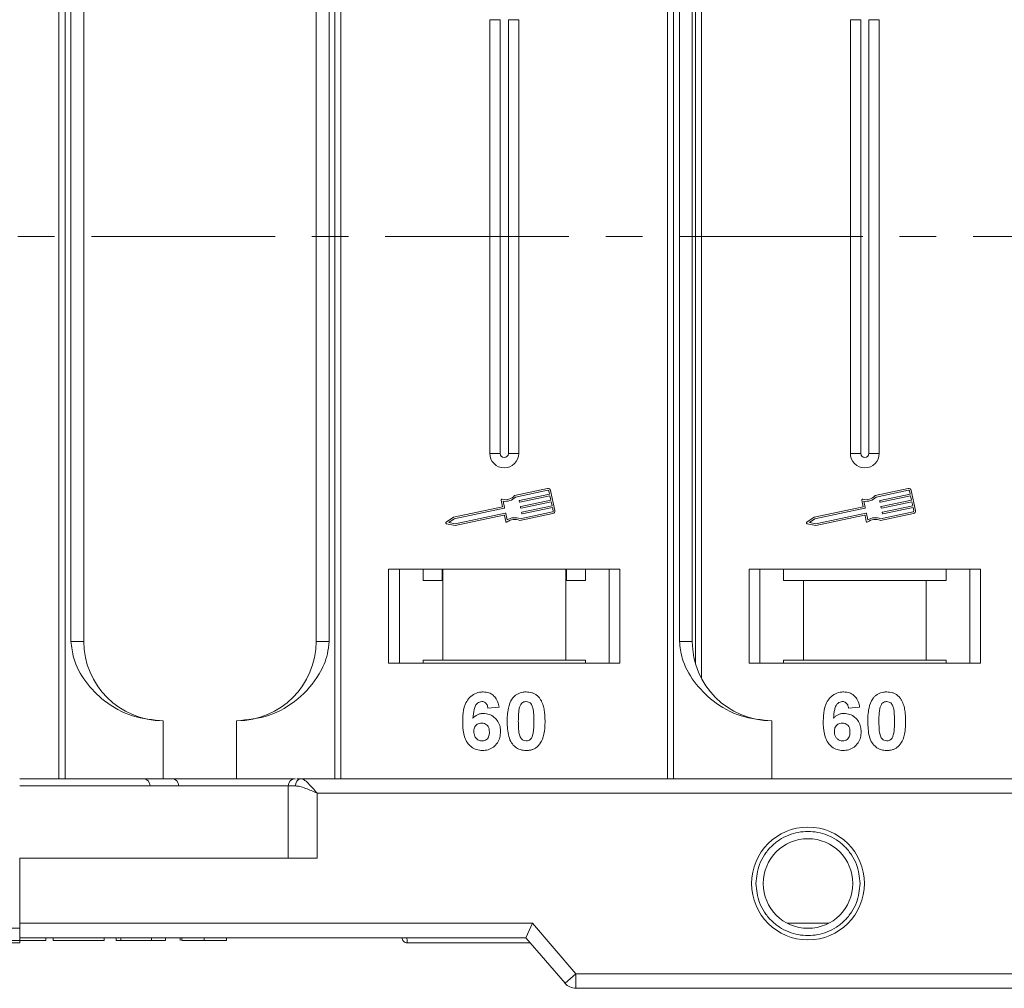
# Model space of a CAD drawing. Header units: millimetres. Extents: x 2098 to 3561, y 550 to 1583.
# Tile 21 of 84: x 2872 to 2940, y 795 to 862. Entities that reach past the tile are written whole.
import ezdxf

# ---------------------------------------------------------------- set-up
doc = ezdxf.new("R2010")
doc.units = ezdxf.units.MM
doc.linetypes.add('CENTERX2', pattern=[20.32, 12.7, -2.54, 2.54, -2.54])

msp = doc.modelspace()

# ---------------------------------------------------------------- linework, layer by layer
at = {"color": 7, "linetype": 'Continuous', "lineweight": 15}
for p, q in [((2874.493, 884.35), (2874.493, 846.85)), ((2874.913, 846.85), (2874.913, 884.35)), ((2893.569, 884.35), (2893.569, 846.85)), ((2893.988, 846.85), (2893.988, 884.35)), ((2916.564, 884.35), (2916.564, 846.85)), ((2916.983, 846.85), (2916.983, 884.35)), ((2918.917, 846.85), (2918.917, 877.428)), ((2918.498, 876.398), (2918.498, 846.85)), ((2875.32, 874.85), (2875.32, 846.85)), ((2876.205, 846.85), (2876.205, 874.85)), ((2892.276, 874.85), (2892.276, 846.85)), ((2893.161, 846.85), (2893.161, 874.85)), ((2917.391, 874.85), (2917.391, 846.85)), ((2918.276, 846.85), (2918.276, 874.85)), ((2904.276, 861.85), (2904.276, 846.85)), ((2904.276, 861.85), (2904.991, 861.85)), ((2904.991, 861.85), (2904.991, 846.85)), ((2905.561, 846.85), (2905.561, 861.85)), ((2906.276, 861.85), (2905.561, 861.85)), ((2906.276, 846.85), (2906.276, 861.85)), ((2929.205, 861.85), (2929.205, 846.85)), ((2929.205, 861.85), (2929.92, 861.85)), ((2929.92, 861.85), (2929.92, 846.85)), ((2930.49, 846.85), (2930.49, 861.85)), ((2931.205, 861.85), (2930.49, 861.85)), ((2931.205, 846.85), (2931.205, 861.85)), ((2874.493, 846.85), (2874.493, 809.35)), ((2874.913, 809.35), (2874.913, 846.85)), ((2875.32, 846.85), (2875.32, 818.85)), ((2876.205, 818.85), (2876.205, 846.85)), ((2892.276, 846.85), (2892.276, 818.85)), ((2893.161, 818.85), (2893.161, 846.85)), ((2893.569, 846.85), (2893.569, 809.35)), ((2893.988, 809.35), (2893.988, 846.85)), ((2904.276, 846.85), (2904.276, 831.85)), ((2904.991, 846.85), (2904.991, 831.85)), ((2905.561, 831.85), (2905.561, 846.85)), ((2906.276, 831.85), (2906.276, 846.85)), ((2916.564, 846.85), (2916.564, 809.35)), ((2916.983, 809.35), (2916.983, 846.85)), ((2917.391, 846.85), (2917.391, 818.85)), ((2918.276, 818.85), (2918.276, 846.85)), ((2918.498, 846.85), (2918.498, 817.302)), ((2918.917, 816.273), (2918.917, 846.85)), ((2929.205, 846.85), (2929.205, 831.85)), ((2929.92, 846.85), (2929.92, 831.85)), ((2930.49, 831.85), (2930.49, 846.85)), ((2931.205, 831.85), (2931.205, 846.85)), ((2904.991, 831.85), (2904.276, 831.85)), ((2906.276, 831.85), (2905.561, 831.85)), ((2929.92, 831.85), (2929.205, 831.85)), ((2931.205, 831.85), (2930.49, 831.85)), ((2908.272, 829.417), (2905.994, 828.936)), ((2908.297, 829.302), (2906.054, 828.828)), ((2908.415, 829.027), (2908.366, 829.257)), ((2908.772, 827.902), (2908.481, 829.281)), ((2933.202, 829.417), (2930.923, 828.936)), ((2933.226, 829.302), (2930.983, 828.828)), ((2933.344, 829.027), (2933.296, 829.257)), ((2933.702, 827.902), (2933.411, 829.281)), ((2905.072, 828.605), (2905.165, 828.16)), ((2905.205, 828.543), (2905.299, 828.099)), ((2906.322, 828.495), (2906.309, 828.552)), ((2906.332, 828.587), (2908.415, 829.027)), ((2908.439, 828.912), (2906.356, 828.472)), ((2906.417, 828.185), (2908.5, 828.625)), ((2908.524, 828.51), (2906.441, 828.07)), ((2908.5, 828.625), (2908.439, 828.912)), ((2908.585, 828.223), (2908.524, 828.51)), ((2930.001, 828.605), (2930.095, 828.16)), ((2930.134, 828.543), (2930.228, 828.099)), ((2931.251, 828.495), (2931.239, 828.552)), ((2931.262, 828.587), (2933.344, 829.027)), ((2933.368, 828.912), (2931.286, 828.472)), ((2931.347, 828.185), (2933.429, 828.625)), ((2933.453, 828.51), (2931.371, 828.07)), ((2933.429, 828.625), (2933.368, 828.912)), ((2933.514, 828.223), (2933.453, 828.51)), ((2905.165, 828.16), (2901.767, 827.442)), ((2905.276, 828.064), (2901.815, 827.332)), ((2906.369, 827.334), (2908.612, 827.808)), ((2906.407, 828.093), (2906.394, 828.15)), ((2906.502, 827.783), (2908.585, 828.223)), ((2908.609, 828.108), (2906.526, 827.668)), ((2908.657, 827.878), (2908.609, 828.108)), ((2930.095, 828.16), (2926.696, 827.442)), ((2930.205, 828.064), (2926.744, 827.332)), ((2931.299, 827.334), (2933.542, 827.808)), ((2931.336, 828.093), (2931.324, 828.15)), ((2931.432, 827.783), (2933.514, 828.223)), ((2933.538, 828.108), (2931.456, 827.668)), ((2933.587, 827.878), (2933.538, 828.108)), ((2901.767, 827.442), (2901.265, 827.091)), ((2901.815, 827.332), (2901.445, 827.074)), ((2901.887, 826.988), (2905.349, 827.719)), ((2901.888, 826.868), (2905.258, 827.58)), ((2905.293, 827.557), (2905.381, 827.141)), ((2905.384, 827.696), (2905.477, 827.252)), ((2906.358, 827.212), (2908.636, 827.693)), ((2906.492, 827.69), (2906.479, 827.748)), ((2926.696, 827.442), (2926.194, 827.091)), ((2926.744, 827.332), (2926.375, 827.074)), ((2926.817, 826.988), (2930.278, 827.719)), ((2926.818, 826.868), (2930.188, 827.58)), ((2930.222, 827.557), (2930.31, 827.141)), ((2930.313, 827.696), (2930.407, 827.252)), ((2931.287, 827.212), (2933.566, 827.693)), ((2931.421, 827.69), (2931.409, 827.748)), ((2901.287, 826.986), (2901.888, 826.868)), ((2901.445, 827.074), (2901.887, 826.988)), ((2926.217, 826.986), (2926.818, 826.868)), ((2926.375, 827.074), (2926.817, 826.988)), ((2913.276, 823.85), (2897.276, 823.85)), ((2897.276, 823.85), (2897.276, 817.35)), ((2898.026, 817.35), (2898.026, 823.85)), ((2899.662, 823.85), (2899.662, 823.05)), ((2900.98, 823.05), (2900.98, 823.85)), ((2901.026, 823.85), (2901.026, 817.55)), ((2909.526, 817.55), (2909.526, 823.85)), ((2909.572, 823.85), (2909.572, 823.05)), ((2910.89, 823.05), (2910.89, 823.85)), ((2912.526, 823.85), (2912.526, 817.35)), ((2913.276, 817.35), (2913.276, 823.85)), ((2938.205, 823.85), (2922.205, 823.85)), ((2922.205, 823.85), (2922.205, 817.35)), ((2922.955, 817.35), (2922.955, 823.85)), ((2924.592, 823.85), (2924.592, 823.05)), ((2935.819, 823.05), (2935.819, 823.85)), ((2937.455, 823.85), (2937.455, 817.35)), ((2938.205, 817.35), (2938.205, 823.85)), ((2899.662, 823.05), (2900.98, 823.05)), ((2909.572, 823.05), (2910.89, 823.05)), ((2924.592, 823.05), (2925.955, 823.05)), ((2925.955, 823.05), (2925.955, 817.55)), ((2925.955, 823.05), (2934.455, 823.05)), ((2934.455, 817.55), (2934.455, 823.05)), ((2934.455, 823.05), (2935.819, 823.05)), ((2875.32, 818.85), (2876.205, 818.85)), ((2892.276, 818.85), (2893.161, 818.85)), ((2917.391, 818.85), (2918.276, 818.85)), ((2897.276, 817.35), (2913.276, 817.35)), ((2901.026, 817.55), (2899.662, 817.55)), ((2899.662, 817.35), (2899.662, 817.55)), ((2901.026, 817.55), (2909.526, 817.55)), ((2910.89, 817.55), (2909.526, 817.55)), ((2910.89, 817.55), (2910.89, 817.35)), ((2922.205, 817.35), (2938.205, 817.35)), ((2925.955, 817.55), (2924.592, 817.55)), ((2924.592, 817.35), (2924.592, 817.55)), ((2925.955, 817.55), (2934.455, 817.55)), ((2935.819, 817.55), (2934.455, 817.55)), ((2935.819, 817.55), (2935.819, 817.35)), ((2904.917, 814.306), (2904.148, 814.222)), ((2929.846, 814.306), (2929.077, 814.222)), ((2881.705, 813.35), (2881.705, 809.35)), ((2886.776, 809.35), (2886.776, 813.35)), ((2923.776, 813.35), (2923.776, 809.35)), ((2871.776, 808.85), (2890.339, 808.85)), ((2886.776, 809.35), (2890.766, 809.35)), ((2890.339, 808.85), (2890.339, 803.85)), ((2890.848, 808.85), (2890.339, 808.85)), ((2962.776, 809.35), (2891.221, 809.35)), ((2892.339, 803.85), (2892.339, 808.35)), ((2892.339, 808.35), (2962.776, 808.35)), ((2871.776, 799.35), (2871.776, 803.85)), ((2871.776, 803.85), (2892.339, 803.85)), ((2907.236, 799.35), (2871.776, 799.35)), ((2871.776, 799), (2871.776, 799.35)), ((2906.776, 798.35), (2907.236, 799.35)), ((2910.236, 795.85), (2907.236, 799.35)), ((2927.707, 799.35), (2924.845, 799.35)), ((2856.347, 799), (2871.776, 799)), ((2871.776, 798.35), (2906.776, 798.35)), ((2871.776, 798.35), (2898.205, 798.35)), ((2873.577, 798.35), (2873.577, 798.15)), ((2874.09, 798.15), (2874.09, 798.35)), ((2874.09, 798.15), (2877.616, 798.15)), ((2877.616, 798.35), (2877.616, 798.15)), ((2878.449, 798.35), (2878.449, 798.15)), ((2878.449, 798.15), (2878.769, 798.15)), ((2878.769, 798.35), (2878.769, 798.15)), ((2878.769, 798.15), (2880.885, 798.15)), ((2880.885, 798.15), (2880.885, 798.35)), ((2880.885, 798.15), (2881.846, 798.15)), ((2881.846, 798.35), (2881.846, 798.15)), ((2882.872, 798.35), (2882.872, 798.15)), ((2882.981, 798.35), (2882.981, 798.15)), ((2884.533, 798.35), (2884.533, 798.15)), ((2886.077, 798.35), (2886.077, 798.15)), ((2898.555, 798), (2898.555, 798)), ((2906.776, 798.35), (2909.477, 795.2)), ((2909.477, 795.2), (2910.236, 795.85)), ((2962.776, 795.85), (2910.236, 795.85)), ((2910.236, 795.85), (2910.236, 794.85)), ((2910.236, 794.85), (2962.776, 794.85))]:
    msp.add_line(p, q, dxfattribs=at)
at = {"color": 1, "linetype": 'CENTERX2', "lineweight": 13}
msp.add_line((3397.429, 846.85), (2559.346, 846.85), dxfattribs=at)
at = {"color": 7, "linetype": 'Continuous', "lineweight": 15}
for radius in [3.9, 3.1]:
    msp.add_circle((2926.276, 802.1), radius, dxfattribs=at)
for centre, radius, start, end in [((2905.276, 831.85), 1, 180, 0), ((2905.276, 831.85), 0.285, 180, 0), ((2930.205, 831.85), 1, 180, 0), ((2930.205, 831.85), 0.285, 180, 0), ((2908.309, 829.245), 0.176, 11.9297, 101.9297), ((2908.309, 829.245), 0.0587, 11.9297, 101.9297), ((2933.238, 829.245), 0.176, 11.9297, 101.9297), ((2933.238, 829.245), 0.0587, 11.9297, 101.9297), ((2905.129, 828.617), 0.0587, 76.41469, 191.9297), ((2905.348, 829.522), 0.873, 256.41469, 317.74736), ((2905.348, 829.522), 0.99, 261.69305, 315.48899), ((2906.338, 828.558), 0.0294, 101.9297, 191.9297), ((2906.35, 828.501), 0.0294, 191.9297, 281.9297), ((2930.058, 828.617), 0.0587, 76.41469, 191.9297), ((2930.277, 829.522), 0.873, 256.41469, 317.74736), ((2930.277, 829.522), 0.99, 261.69305, 315.48899), ((2931.268, 828.558), 0.0294, 101.9297, 191.9297), ((2931.28, 828.501), 0.0294, 191.9297, 281.9297), ((2905.27, 828.092), 0.0294, 281.9297, 11.9297), ((2906.423, 828.156), 0.0294, 101.9297, 191.9297), ((2906.435, 828.099), 0.0294, 191.9297, 281.9297), ((2906.508, 827.754), 0.0294, 101.9297, 191.9297), ((2908.6, 827.866), 0.0587, 281.9297, 11.9297), ((2908.6, 827.866), 0.176, 281.9297, 11.9297), ((2930.199, 828.092), 0.0294, 281.9297, 11.9297), ((2931.353, 828.156), 0.0294, 101.9297, 191.9297), ((2931.365, 828.099), 0.0294, 191.9297, 281.9297), ((2931.438, 827.754), 0.0294, 101.9297, 191.9297), ((2933.53, 827.866), 0.0587, 281.9297, 11.9297), ((2933.53, 827.866), 0.176, 281.9297, 11.9297), ((2905.264, 827.551), 0.0294, 11.9297, 101.9297), ((2905.355, 827.69), 0.0294, 11.9297, 101.9297), ((2905.438, 827.154), 0.0587, 191.9297, 307.44471), ((2906.004, 826.414), 0.873, 66.11204, 127.44471), ((2906.004, 826.414), 0.99, 68.37041, 122.16635), ((2906.52, 827.696), 0.0294, 191.9297, 281.9297), ((2930.194, 827.551), 0.0294, 11.9297, 101.9297), ((2930.284, 827.69), 0.0294, 11.9297, 101.9297), ((2930.368, 827.154), 0.0587, 191.9297, 307.44471), ((2930.934, 826.414), 0.873, 66.11204, 127.44471), ((2930.934, 826.414), 0.99, 68.37041, 122.16635), ((2931.45, 827.696), 0.0294, 191.9297, 281.9297), ((2901.298, 827.043), 0.0587, 124.95116, 258.90824), ((2926.228, 827.043), 0.0587, 124.95116, 258.90824), ((2881.705, 818.85), 5.5, 180, 270), ((2886.776, 818.85), 5.5, 270, 0), ((2923.776, 818.85), 5.5, 180, 270), ((2880.294, 808.85), 0.5, 0, 90), ((2882.277, 808.85), 0.5, 0, 90), ((2890.839, 808.85), 0.5, 90, 180), ((2891.295, 808.906), 0.451, 99.5202, 187.08135), ((2898.555, 798.35), 0.35, 180.00041, 270.00191), ((2910.236, 795.85), 1, 220.60129, 270)]:
    msp.add_arc(centre, radius, start, end, dxfattribs=at)
for points, knots in [([(2875.32, 818.85), (2875.364, 818.46), (2875.475, 817.461), (2876.298, 816.007), (2877.668, 814.594), (2879.534, 813.557), (2880.984, 813.419), (2881.705, 813.35)], [0, 0, 0, 0, 0.125713, 0.321276, 0.524466, 0.763484, 1, 1, 1, 1]), ([(2886.776, 813.35), (2887.536, 813.427), (2889.056, 813.58), (2891.078, 814.769), (2892.41, 816.32), (2893.07, 817.764), (2893.137, 818.556), (2893.161, 818.85)], [0, 0, 0, 0, 0.249096, 0.498243, 0.745205, 0.90541, 1, 1, 1, 1]), ([(2917.391, 818.85), (2917.434, 818.46), (2917.545, 817.461), (2918.369, 816.007), (2919.739, 814.594), (2921.604, 813.557), (2923.055, 813.419), (2923.776, 813.35)], [0, 0, 0, 0, 0.125713, 0.321276, 0.524466, 0.763484, 1, 1, 1, 1]), ([(2902.404, 813.297), (2902.407, 813.43), (2902.416, 813.831), (2902.506, 814.387), (2902.785, 814.896), (2903.131, 815.198), (2903.501, 815.336), (2903.735, 815.347), (2903.819, 815.35)], [0, 0, 0, 0, 0.142337, 0.429127, 0.589943, 0.751205, 0.909895, 1, 1, 1, 1]), ([(2903.819, 815.35), (2903.955, 815.34), (2904.201, 815.32), (2904.514, 815.136), (2904.755, 814.86), (2904.87, 814.563), (2904.907, 814.364), (2904.917, 814.306)], [0, 0, 0, 0, 0.242691, 0.439002, 0.635006, 0.895059, 1, 1, 1, 1]), ([(2905.481, 813.331), (2905.483, 813.465), (2905.488, 813.768), (2905.561, 814.295), (2905.702, 814.716), (2905.859, 814.921), (2905.877, 814.944)], [0, 0, 0, 0, 0.237381, 0.538918, 0.949082, 1, 1, 1, 1]), ([(2905.877, 814.944), (2905.921, 814.994), (2906.011, 815.096), (2906.18, 815.212), (2906.369, 815.295), (2906.538, 815.333), (2906.679, 815.348), (2906.752, 815.35), (2906.789, 815.35)], [0, 0, 0, 0, 0.193776, 0.3936, 0.587864, 0.788908, 0.894169, 1, 1, 1, 1]), ([(2906.789, 815.35), (2906.855, 815.348), (2906.99, 815.344), (2907.188, 815.3), (2907.379, 815.222), (2907.524, 815.123), (2907.63, 815.025), (2907.679, 814.968), (2907.704, 814.939)], [0, 0, 0, 0, 0.192627, 0.388684, 0.582013, 0.783201, 0.891038, 1, 1, 1, 1]), ([(2907.704, 814.939), (2907.743, 814.885), (2907.823, 814.776), (2907.928, 814.544), (2908.018, 814.248), (2908.068, 813.917), (2908.093, 813.607), (2908.095, 813.418), (2908.096, 813.323)], [0, 0, 0, 0, 0.118432, 0.239329, 0.449434, 0.664178, 0.83182, 1, 1, 1, 1]), ([(2927.334, 813.297), (2927.336, 813.43), (2927.345, 813.831), (2927.436, 814.387), (2927.714, 814.896), (2928.061, 815.198), (2928.431, 815.336), (2928.664, 815.347), (2928.749, 815.35)], [0, 0, 0, 0, 0.142337, 0.429127, 0.589943, 0.751205, 0.909895, 1, 1, 1, 1]), ([(2928.749, 815.35), (2928.885, 815.34), (2929.131, 815.32), (2929.443, 815.136), (2929.684, 814.86), (2929.8, 814.563), (2929.836, 814.364), (2929.846, 814.306)], [0, 0, 0, 0, 0.2426908, 0.4390024, 0.635006, 0.8950587, 1, 1, 1, 1]), ([(2930.41, 813.331), (2930.413, 813.465), (2930.418, 813.768), (2930.49, 814.295), (2930.631, 814.716), (2930.789, 814.921), (2930.806, 814.944)], [0, 0, 0, 0, 0.237381, 0.538918, 0.949082, 1, 1, 1, 1]), ([(2930.806, 814.944), (2930.851, 814.994), (2930.941, 815.096), (2931.11, 815.212), (2931.298, 815.295), (2931.468, 815.333), (2931.609, 815.348), (2931.682, 815.35), (2931.718, 815.35)], [0, 0, 0, 0, 0.193776, 0.3936, 0.587864, 0.788908, 0.894169, 1, 1, 1, 1]), ([(2931.718, 815.35), (2931.785, 815.348), (2931.92, 815.344), (2932.118, 815.3), (2932.308, 815.222), (2932.453, 815.123), (2932.56, 815.025), (2932.609, 814.968), (2932.633, 814.939)], [0, 0, 0, 0, 0.192627, 0.388684, 0.582013, 0.783201, 0.891038, 1, 1, 1, 1]), ([(2932.633, 814.939), (2932.673, 814.885), (2932.752, 814.776), (2932.857, 814.544), (2932.947, 814.248), (2932.997, 813.917), (2933.022, 813.607), (2933.025, 813.418), (2933.026, 813.323)], [0, 0, 0, 0, 0.118432, 0.239329, 0.449434, 0.664178, 0.83182, 1, 1, 1, 1]), ([(2903.721, 814.684), (2903.667, 814.678), (2903.558, 814.667), (2903.406, 814.567), (2903.264, 814.395), (2903.156, 814.033), (2903.131, 813.733), (2903.115, 813.528)], [0, 0, 0, 0, 0.112049, 0.22438, 0.370115, 0.570276, 1, 1, 1, 1]), ([(2904.148, 814.222), (2904.135, 814.3), (2904.116, 814.422), (2904.025, 814.566), (2903.92, 814.647), (2903.812, 814.68), (2903.746, 814.683), (2903.721, 814.684)], [0, 0, 0, 0, 0.33384, 0.524547, 0.716372, 0.891824, 1, 1, 1, 1]), ([(2906.25, 813.323), (2906.251, 813.39), (2906.252, 813.523), (2906.258, 813.704), (2906.268, 813.866), (2906.282, 814.008), (2906.3, 814.151), (2906.324, 814.244), (2906.336, 814.291)], [0, 0, 0, 0, 0.20527, 0.410616, 0.557148, 0.703844, 0.851475, 1, 1, 1, 1]), ([(2906.336, 814.291), (2906.359, 814.36), (2906.398, 814.472), (2906.506, 814.598), (2906.629, 814.664), (2906.728, 814.681), (2906.782, 814.683), (2906.789, 814.684)], [0, 0, 0, 0, 0.334804, 0.542561, 0.750382, 0.970721, 1, 1, 1, 1]), ([(2906.789, 814.684), (2906.846, 814.678), (2906.947, 814.668), (2907.076, 814.593), (2907.186, 814.453), (2907.286, 814.181), (2907.322, 813.785), (2907.326, 813.478), (2907.327, 813.323)], [0, 0, 0, 0, 0.105646, 0.186221, 0.267042, 0.431541, 0.712708, 1, 1, 1, 1]), ([(2928.65, 814.684), (2928.596, 814.678), (2928.488, 814.667), (2928.335, 814.567), (2928.194, 814.395), (2928.085, 814.033), (2928.061, 813.733), (2928.044, 813.528)], [0, 0, 0, 0, 0.112049, 0.22438, 0.370115, 0.570276, 1, 1, 1, 1]), ([(2929.077, 814.222), (2929.065, 814.3), (2929.045, 814.422), (2928.955, 814.566), (2928.849, 814.647), (2928.741, 814.68), (2928.675, 814.683), (2928.65, 814.684)], [0, 0, 0, 0, 0.33384, 0.524547, 0.716372, 0.891824, 1, 1, 1, 1]), ([(2931.18, 813.323), (2931.18, 813.39), (2931.181, 813.523), (2931.187, 813.704), (2931.197, 813.866), (2931.211, 814.008), (2931.23, 814.151), (2931.254, 814.244), (2931.265, 814.291)], [0, 0, 0, 0, 0.20527, 0.410616, 0.557148, 0.703844, 0.851475, 1, 1, 1, 1]), ([(2931.265, 814.291), (2931.289, 814.36), (2931.327, 814.472), (2931.435, 814.598), (2931.559, 814.664), (2931.658, 814.681), (2931.712, 814.683), (2931.718, 814.684)], [0, 0, 0, 0, 0.334804, 0.542561, 0.750382, 0.970721, 1, 1, 1, 1]), ([(2931.718, 814.684), (2931.776, 814.678), (2931.877, 814.668), (2932.005, 814.593), (2932.116, 814.453), (2932.215, 814.181), (2932.252, 813.785), (2932.255, 813.478), (2932.257, 813.323)], [0, 0, 0, 0, 0.105646, 0.186221, 0.267042, 0.431541, 0.712708, 1, 1, 1, 1]), ([(2903.115, 813.528), (2903.161, 813.576), (2903.256, 813.675), (2903.401, 813.766), (2903.528, 813.816), (2903.627, 813.844), (2903.731, 813.86), (2903.802, 813.862), (2903.838, 813.863)], [0, 0, 0, 0, 0.2436536, 0.4957602, 0.6178923, 0.7415029, 0.8700251, 1, 1, 1, 1]), ([(2903.838, 813.863), (2903.973, 813.851), (2904.246, 813.826), (2904.594, 813.61), (2904.86, 813.309), (2905.001, 812.956), (2905.014, 812.712), (2905.019, 812.604)], [0, 0, 0, 0, 0.210216, 0.421975, 0.620016, 0.831037, 1, 1, 1, 1]), ([(2928.044, 813.528), (2928.091, 813.576), (2928.185, 813.675), (2928.33, 813.766), (2928.458, 813.816), (2928.557, 813.844), (2928.661, 813.86), (2928.731, 813.862), (2928.767, 813.863)], [0, 0, 0, 0, 0.243654, 0.49576, 0.617892, 0.741503, 0.870025, 1, 1, 1, 1]), ([(2928.767, 813.863), (2928.903, 813.851), (2929.175, 813.826), (2929.523, 813.61), (2929.789, 813.309), (2929.93, 812.956), (2929.943, 812.712), (2929.949, 812.604)], [0, 0, 0, 0, 0.210216, 0.421975, 0.620016, 0.831037, 1, 1, 1, 1]), ([(2903.761, 811.299), (2903.626, 811.31), (2903.355, 811.331), (2902.995, 811.532), (2902.703, 811.837), (2902.463, 812.373), (2902.408, 812.883), (2902.405, 813.238), (2902.404, 813.297)], [0, 0, 0, 0, 0.148269, 0.297647, 0.442421, 0.607851, 0.935658, 1, 1, 1, 1]), ([(2903.173, 812.621), (2903.178, 812.704), (2903.186, 812.84), (2903.277, 813.009), (2903.4, 813.118), (2903.548, 813.187), (2903.656, 813.193), (2903.708, 813.197)], [0, 0, 0, 0, 0.2767209, 0.4568705, 0.6370074, 0.8240683, 1, 1, 1, 1]), ([(2903.708, 813.197), (2903.775, 813.191), (2903.901, 813.181), (2904.061, 813.087), (2904.18, 812.952), (2904.242, 812.767), (2904.247, 812.634), (2904.25, 812.564)], [0, 0, 0, 0, 0.2137567, 0.3949441, 0.5765849, 0.7773109, 1, 1, 1, 1]), ([(2906.789, 811.299), (2906.653, 811.309), (2906.382, 811.33), (2906.028, 811.528), (2905.74, 811.842), (2905.506, 812.453), (2905.491, 812.973), (2905.481, 813.331)], [0, 0, 0, 0, 0.147528, 0.296569, 0.43214, 0.608737, 1, 1, 1, 1]), ([(2906.789, 811.966), (2906.721, 811.974), (2906.611, 811.987), (2906.482, 812.073), (2906.379, 812.224), (2906.286, 812.496), (2906.256, 812.885), (2906.252, 813.177), (2906.25, 813.323)], [0, 0, 0, 0, 0.125351, 0.202197, 0.279182, 0.459742, 0.727968, 1, 1, 1, 1]), ([(2907.327, 813.323), (2907.327, 813.256), (2907.326, 813.123), (2907.32, 812.942), (2907.31, 812.781), (2907.296, 812.64), (2907.277, 812.498), (2907.253, 812.405), (2907.241, 812.358)], [0, 0, 0, 0, 0.205942, 0.411959, 0.558149, 0.704502, 0.851801, 1, 1, 1, 1]), ([(2908.096, 813.323), (2908.094, 813.19), (2908.089, 812.886), (2908.019, 812.366), (2907.881, 811.944), (2907.723, 811.736), (2907.701, 811.705)], [0, 0, 0, 0, 0.236629, 0.537361, 0.932986, 1, 1, 1, 1]), ([(2928.691, 811.299), (2928.556, 811.31), (2928.284, 811.331), (2927.924, 811.532), (2927.632, 811.837), (2927.392, 812.373), (2927.338, 812.883), (2927.334, 813.238), (2927.334, 813.297)], [0, 0, 0, 0, 0.148269, 0.297647, 0.442421, 0.607851, 0.935658, 1, 1, 1, 1]), ([(2928.103, 812.621), (2928.108, 812.704), (2928.116, 812.84), (2928.207, 813.009), (2928.329, 813.118), (2928.478, 813.187), (2928.585, 813.193), (2928.637, 813.197)], [0, 0, 0, 0, 0.276721, 0.45687, 0.637007, 0.824068, 1, 1, 1, 1]), ([(2928.637, 813.197), (2928.705, 813.191), (2928.83, 813.181), (2928.99, 813.087), (2929.109, 812.952), (2929.171, 812.767), (2929.177, 812.634), (2929.18, 812.564)], [0, 0, 0, 0, 0.213757, 0.394944, 0.576585, 0.777311, 1, 1, 1, 1]), ([(2931.718, 811.299), (2931.583, 811.309), (2931.311, 811.33), (2930.957, 811.528), (2930.669, 811.842), (2930.436, 812.453), (2930.421, 812.973), (2930.41, 813.331)], [0, 0, 0, 0, 0.147528, 0.296569, 0.43214, 0.608737, 1, 1, 1, 1]), ([(2931.718, 811.966), (2931.65, 811.974), (2931.54, 811.987), (2931.411, 812.073), (2931.308, 812.224), (2931.215, 812.496), (2931.186, 812.885), (2931.182, 813.177), (2931.18, 813.323)], [0, 0, 0, 0, 0.125351, 0.202197, 0.279182, 0.459742, 0.727968, 1, 1, 1, 1]), ([(2932.257, 813.323), (2932.256, 813.256), (2932.255, 813.123), (2932.249, 812.942), (2932.239, 812.781), (2932.225, 812.64), (2932.207, 812.498), (2932.183, 812.405), (2932.171, 812.358)], [0, 0, 0, 0, 0.205942, 0.411959, 0.558149, 0.704502, 0.851801, 1, 1, 1, 1]), ([(2933.026, 813.323), (2933.024, 813.19), (2933.019, 812.886), (2932.948, 812.366), (2932.81, 811.944), (2932.653, 811.736), (2932.63, 811.705)], [0, 0, 0, 0, 0.236629, 0.537361, 0.932986, 1, 1, 1, 1]), ([(2903.746, 811.966), (2903.678, 811.973), (2903.542, 811.987), (2903.366, 812.104), (2903.24, 812.261), (2903.182, 812.444), (2903.176, 812.563), (2903.173, 812.621)], [0, 0, 0, 0, 0.207905, 0.419981, 0.630626, 0.821735, 1, 1, 1, 1]), ([(2904.25, 812.564), (2904.246, 812.479), (2904.24, 812.341), (2904.167, 812.162), (2904.056, 812.053), (2903.912, 811.979), (2903.805, 811.97), (2903.746, 811.966)], [0, 0, 0, 0, 0.2886974, 0.4635526, 0.6399417, 0.8018084, 1, 1, 1, 1]), ([(2905.019, 812.604), (2905.012, 812.469), (2904.996, 812.199), (2904.83, 811.818), (2904.545, 811.518), (2904.172, 811.328), (2903.898, 811.309), (2903.761, 811.299)], [0, 0, 0, 0, 0.197831, 0.3973, 0.59891, 0.798741, 1, 1, 1, 1]), ([(2907.241, 812.358), (2907.218, 812.289), (2907.18, 812.178), (2907.073, 812.052), (2906.951, 811.986), (2906.852, 811.968), (2906.797, 811.966), (2906.789, 811.966)], [0, 0, 0, 0, 0.3336776, 0.5404125, 0.7472639, 0.9612091, 1, 1, 1, 1]), ([(2928.676, 811.966), (2928.608, 811.973), (2928.471, 811.987), (2928.296, 812.104), (2928.169, 812.261), (2928.111, 812.444), (2928.106, 812.563), (2928.103, 812.621)], [0, 0, 0, 0, 0.207905, 0.419981, 0.630626, 0.821735, 1, 1, 1, 1]), ([(2929.18, 812.564), (2929.176, 812.479), (2929.169, 812.341), (2929.096, 812.162), (2928.986, 812.053), (2928.842, 811.979), (2928.735, 811.97), (2928.676, 811.966)], [0, 0, 0, 0, 0.2886974, 0.4635526, 0.6399417, 0.8018084, 1, 1, 1, 1]), ([(2929.949, 812.604), (2929.941, 812.469), (2929.925, 812.199), (2929.76, 811.818), (2929.474, 811.518), (2929.101, 811.328), (2928.828, 811.309), (2928.691, 811.299)], [0, 0, 0, 0, 0.197831, 0.3973, 0.59891, 0.798741, 1, 1, 1, 1]), ([(2932.171, 812.358), (2932.147, 812.289), (2932.11, 812.178), (2932.002, 812.052), (2931.88, 811.986), (2931.781, 811.968), (2931.727, 811.966), (2931.718, 811.966)], [0, 0, 0, 0, 0.3336776, 0.5404125, 0.7472639, 0.9612091, 1, 1, 1, 1]), ([(2907.701, 811.705), (2907.656, 811.655), (2907.566, 811.553), (2907.397, 811.438), (2907.208, 811.355), (2907.039, 811.317), (2906.898, 811.302), (2906.825, 811.3), (2906.789, 811.299)], [0, 0, 0, 0, 0.193769, 0.393564, 0.587886, 0.789131, 0.894283, 1, 1, 1, 1]), ([(2932.63, 811.705), (2932.586, 811.655), (2932.496, 811.553), (2932.327, 811.438), (2932.138, 811.355), (2931.969, 811.317), (2931.827, 811.302), (2931.755, 811.3), (2931.718, 811.299)], [0, 0, 0, 0, 0.193769, 0.393564, 0.587886, 0.789131, 0.894283, 1, 1, 1, 1]), ([(2890.591, 809.35), (2890.34, 809.35), (2889.199, 809.35), (2886.973, 809.35), (2883.665, 809.35), (2879.925, 809.35), (2875.842, 809.35), (2873.117, 809.35), (2871.776, 809.35)], [0, 0, 0, 0, 0.046784, 0.213122, 0.379487, 0.592262, 0.799244, 1, 1, 1, 1]), ([(2890.848, 808.85), (2890.943, 808.841), (2891.152, 808.819), (2891.651, 808.647), (2892.069, 808.467), (2892.339, 808.35)], [0, 0, 0, 0, 0.227072, 0.501587, 1, 1, 1, 1]), ([(2891.221, 809.35), (2891.104, 809.35), (2890.978, 809.35), (2890.943, 809.35), (2890.941, 809.35)], [0, 0, 0, 0, 0.93147, 1, 1, 1, 1]), ([(2891.221, 809.35), (2891.289, 809.334), (2891.432, 809.298), (2891.712, 809.048), (2892.021, 808.718), (2892.233, 808.473), (2892.339, 808.35)], [0, 0, 0, 0, 0.23435, 0.498195, 0.748869, 1, 1, 1, 1]), ([(2922.676, 802.1), (2922.724, 802.553), (2922.799, 803.252), (2923.247, 804.091), (2923.712, 804.663), (2924.285, 805.131), (2925.124, 805.565), (2926.276, 805.788), (2927.428, 805.565), (2928.266, 805.132), (2928.839, 804.663), (2929.305, 804.091), (2929.753, 803.252), (2929.828, 802.553), (2929.876, 802.1)], [0, 0, 0, 0, 0.119721, 0.184837, 0.25, 0.315115, 0.380279, 0.5, 0.619721, 0.684837, 0.75, 0.815115, 0.880279, 1, 1, 1, 1]), ([(2929.876, 802.1), (2929.828, 801.648), (2929.753, 800.949), (2929.305, 800.11), (2928.84, 799.538), (2928.267, 799.069), (2927.428, 798.635), (2926.276, 798.413), (2925.124, 798.635), (2924.285, 799.069), (2923.712, 799.537), (2923.247, 800.109), (2922.799, 800.949), (2922.724, 801.648), (2922.676, 802.1)], [0, 0, 0, 0, 0.119721, 0.184837, 0.25, 0.315115, 0.380279, 0.5, 0.619721, 0.684837, 0.75, 0.815115, 0.880279, 1, 1, 1, 1]), ([(2871.776, 798), (2871.776, 798.011), (2871.776, 798.034), (2871.776, 798.206), (2871.776, 798.46), (2871.776, 798.741), (2871.776, 798.927), (2871.776, 799)], [0, 0, 0, 0, 0.2146939, 0.4293877, 0.6440816, 0.8587754, 1, 1, 1, 1]), ([(2855.847, 798), (2856.172, 798), (2857.434, 798), (2860.08, 798), (2863.747, 798), (2867.772, 798), (2870.455, 798), (2871.776, 798)], [0, 0, 0, 0, 0.068027, 0.265043, 0.51709, 0.762232, 1, 1, 1, 1]), ([(2871.198, 798.15), (2871.332, 798.15), (2871.735, 798.15), (2872.396, 798.15), (2873.017, 798.15), (2873.442, 798.15), (2873.568, 798.15), (2873.575, 798.15), (2873.577, 798.15)], [0, 0, 0, 0, 0.102171, 0.30922, 0.51365, 0.692275, 0.932413, 1, 1, 1, 1]), ([(2882.981, 798.15), (2883.035, 798.15), (2883.143, 798.15), (2883.447, 798.15), (2883.912, 798.15), (2884.299, 798.15), (2884.533, 798.15)], [0, 0, 0, 0, 0.20646, 0.413515, 0.645211, 1, 1, 1, 1]), ([(2884.533, 798.15), (2884.666, 798.15), (2884.971, 798.15), (2885.422, 798.15), (2885.781, 798.15), (2886.036, 798.15), (2886.061, 798.15), (2886.077, 798.15)], [0, 0, 0, 0, 0.155292, 0.353145, 0.543243, 0.704067, 1, 1, 1, 1]), ([(2898.547, 798.35), (2898.548, 798.332), (2898.555, 798.237), (2898.555, 798.125), (2898.556, 798.021), (2898.556, 798.008), (2898.555, 798)], [0, 0, 0, 0, 0.079527, 0.42373, 0.683042, 1, 1, 1, 1]), ([(2898.555, 798), (2899.866, 798), (2902.526, 798), (2905.389, 798), (2906.873, 798), (2907.076, 798)], [0, 0, 0, 0, 0.455778, 0.925489, 1, 1, 1, 1])]:
    msp.add_open_spline(points, degree=3, knots=knots, dxfattribs=at)

doc.saveas('drawing.dxf')
